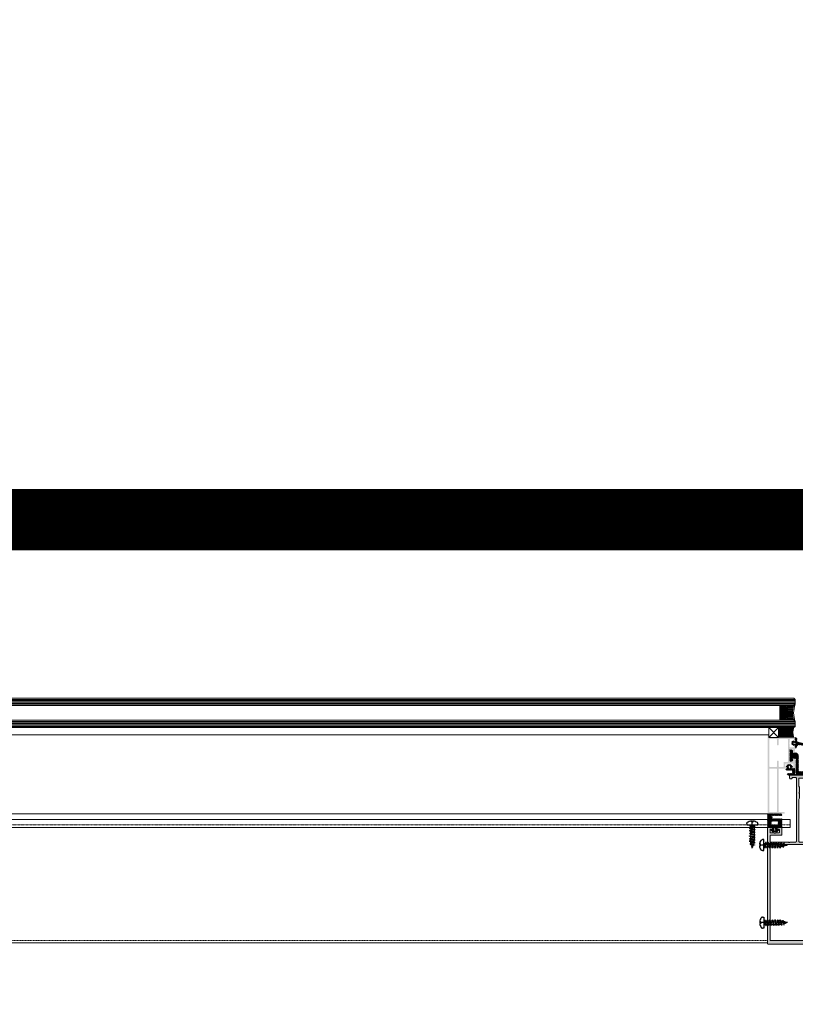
# Model space of a CAD drawing. Header units: millimetres. Extents: x -158258 to 126254, y -16359 to 60195.
# Tile 127 of 173: x -139555 to -138921, y 20729 to 21533. Entities that reach past the tile are written whole.
import ezdxf

# ---------------------------------------------------------------- set-up
doc = ezdxf.new("R2010")
doc.units = ezdxf.units.MM
doc.header["$LTSCALE"] = 0.1
doc.header["$MEASUREMENT"] = 0
doc.linetypes.add('CENTER', pattern=[2, 1.25, -0.25, 0.25, -0.25])
doc.linetypes.add('HIDDEN', pattern=[0.375, 0.25, -0.125])
doc.layers.get('0').update_dxf_attribs({"lineweight": 5})
for name, color, linetype, lineweight in [('01. Aluminium (Main Structure)', 6, 'Continuous', 5), ('3_Hatch', 8, 'Continuous', 0), ('4. Glass', 140, 'Continuous', 15), ('TEXT', 70, 'Continuous', 5)]:
    doc.layers.add(name, color=color, linetype=linetype, lineweight=lineweight)
for name, color, linetype in [('A-ANNO-DIMS-30', 7, 'Continuous'), ('CENTER LINE', 8, 'CENTER'), ('GUARD RAIL', 80, 'Continuous'), ('HARDWARES', 7, 'Continuous')]:
    doc.layers.add(name, color=color, linetype=linetype)
doc.styles.add('A-ANNO-DIM regular', font='isocp.shx')
doc.styles.get("Standard").update_dxf_attribs({"font": 'ARIALN.TTF'})
doc.dimstyles.new('A-100mm-Regular', dxfattribs={"dimtxt": 200, "dimasz": 100, "dimexe": 100, "dimexo": 10, "dimgap": 50, "dimtad": 1, "dimdec": 0, "dimzin": 12, "dimdsep": 46, "dimtxsty": 'A-ANNO-DIM regular', "dimblk": 'ARCHTICK', "dimcen": 0, "dimdle": 100, "dimclrd": 205, "dimclre": 205, "dimclrt": 211, "dimadec": 0, "dimazin": 0, "dimtfac": 1, "dimtdec": 0, "dimtix": 1, "dimtmove": 2, "dimatfit": 3, "dimldrblk": 'ARCHTICK', "dimfxl": 0, "dimtvp": 1, "dimtolj": 1, "dimtzin": 0, "dimarcsym": 0})
pattern_1 = [(45, (-26191.7542, -14950.54475), (-0.441941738, 0.441941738), []), (135, (-26191.7542, -14950.54475), (-0.441941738, -0.441941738), [])]

# ---------------------------------------------------------------- blocks, each defined once
blk = doc.blocks.new('A$C23054C9A')
at = {"layer": '3_Hatch'}
h = blk.add_hatch(color=256, dxfattribs=at)
h.dxf.hatch_style = 1
h.paths.add_polyline_path([(10.36, 60.53), (10.36, 25.99), (10.33, 25.83), (10.22, 25.65), (10.03, 25.54), (9.85, 25.52), (4.65, 25.52), (4.45, 25.54), (4.29, 25.65), (4.2, 25.83), (4.16, 25.99), (4.16, 60.53), (4.2, 60.71), (4.29, 60.87), (4.45, 60.98), (4.65, 61.02), (9.85, 61.02), (10.03, 60.98), (10.22, 60.87), (10.33, 60.71)], flags=16)
h.paths.add_polyline_path([(4.16, 5.89), (4.11, 6.09), (4, 6.26), (3.85, 6.37), (3.65, 6.4), (3.25, 6.4), (3.06, 6.37), (2.9, 6.26), (2.79, 6.09), (2.75, 5.89), (2.75, 1.9), (2.7, 1.7), (2.59, 1.54), (2.44, 1.43), (2.24, 1.41), (-4.45, 1.41), (-4.64, 1.43), (-4.8, 1.54), (-4.91, 1.7), (-4.95, 1.9), (-4.95, 19.5), (-4.91, 19.7), (-4.8, 19.85), (-4.64, 19.96), (-4.45, 20.01), (-1.89, 20.01), (-1.71, 20.05), (-1.55, 20.16), (-1.44, 20.32), (-1.4, 20.5), (-1.4, 23.6), (-1.38, 23.8), (-1.27, 23.96), (-1.09, 24.07), (-0.89, 24.11), (2.24, 24.11), (2.44, 24.07), (2.59, 23.96), (2.7, 23.8), (2.75, 23.6), (2.75, 19.61), (2.79, 19.41), (2.9, 19.26), (3.06, 19.15), (3.25, 19.12), (3.65, 19.12), (3.85, 19.15), (4, 19.26), (4.11, 19.41), (4.16, 19.61), (4.16, 23.6), (4.2, 23.8), (4.29, 23.96), (4.45, 24.07), (4.65, 24.11), (9.85, 24.11), (10.03, 24.07), (10.22, 23.96), (10.33, 23.8), (10.36, 23.6), (10.36, 1.9), (10.33, 1.7), (10.22, 1.54), (10.03, 1.43), (9.85, 1.41), (4.65, 1.41), (4.45, 1.43), (4.29, 1.54), (4.2, 1.7), (4.16, 1.9)], flags=16)
h.paths.add_polyline_path([(-6.05, 4.54), (-6.36, 4.23), (-6.36, 1.9), (-6.39, 1.7), (-6.5, 1.54), (-6.67, 1.43), (-6.87, 1.41), (-9.25, 1.41), (-9.45, 1.43), (-9.59, 1.54), (-9.7, 1.7), (-9.76, 1.9), (-9.76, 2.51), (-9.8, 2.69), (-9.91, 2.85), (-10.07, 2.96), (-10.25, 3), (-10.45, 2.96), (-10.62, 2.85), (-10.73, 2.69), (-10.76, 2.51), (-10.76, 0.49), (-10.73, 0.31), (-10.62, 0.15), (-10.45, 0.04), (-10.25, 0), (10.25, 0), (10.45, -0.05), (10.6, -0.16), (10.71, -0.31), (10.76, -0.51), (10.76, -1.52), (10.8, -1.7), (10.89, -1.87), (11.06, -1.98), (11.26, -1.99), (11.44, -1.98), (11.61, -1.87), (11.72, -1.7), (11.75, -1.52), (11.75, 61.92), (11.72, 62.12), (11.61, 62.28), (11.44, 62.39), (11.26, 62.41), (-1.75, 62.41), (-1.95, 62.39), (-2.09, 62.28), (-2.2, 62.12), (-2.26, 61.92), (-2.26, 61.52), (-2.2, 61.35), (-2.09, 61.17), (-1.95, 61.06), (-1.75, 61.02), (2.24, 61.02), (2.44, 60.98), (2.59, 60.87), (2.7, 60.71), (2.75, 60.53), (2.75, 25.99), (2.7, 25.83), (2.59, 25.65), (2.44, 25.54), (2.24, 25.52), (-3.83, 25.52), (-4, 25.48), (-4.09, 25.43), (-4.18, 25.37), (-4.23, 25.3), (-4.29, 25.22), (-4.31, 25.13), (-4.33, 25.06), (-4.33, 24.97), (-4.31, 24.88), (-4.29, 24.79), (-4.23, 24.71), (-4.18, 24.64), (-4.09, 24.58), (-4, 24.55), (-3.89, 24.51), (-3.3, 24.51), (-3.1, 24.46), (-2.95, 24.35), (-2.85, 24.2), (-2.81, 24), (-2.81, 21.91), (-2.85, 21.71), (-2.95, 21.55), (-3.1, 21.44), (-3.3, 21.4), (-8.86, 21.4), (-9.05, 21.44), (-9.21, 21.55), (-9.32, 21.71), (-9.36, 21.91), (-9.36, 24), (-9.32, 24.2), (-9.21, 24.35), (-9.05, 24.46), (-8.86, 24.51), (-8.33, 24.51), (-8.13, 24.55), (-7.98, 24.66), (-7.87, 24.8), (-7.82, 25.01), (-7.87, 25.21), (-7.98, 25.35), (-8.13, 25.46), (-8.33, 25.52), (-10.25, 25.52), (-10.45, 25.46), (-10.62, 25.35), (-10.73, 25.21), (-10.76, 25.01), (-10.76, 17.91), (-10.73, 17.71), (-10.62, 17.54), (-10.45, 17.43), (-10.25, 17.4), (-9.87, 17.4), (-9.67, 17.43), (-9.49, 17.54), (-9.41, 17.71), (-9.36, 17.91), (-9.36, 19.5), (-9.32, 19.7), (-9.21, 19.85), (-9.05, 19.96), (-8.86, 20.01), (-6.87, 20.01), (-6.67, 19.96), (-6.5, 19.85), (-6.39, 19.7), (-6.36, 19.5), (-6.36, 10.24), (-6.39, 10.06), (-6.5, 9.9), (-6.67, 9.79), (-6.87, 9.73), (-8.86, 9.73), (-9.05, 9.79), (-9.21, 9.9), (-9.32, 10.06), (-9.36, 10.24), (-9.36, 11.3), (-9.41, 11.49), (-9.49, 11.65), (-9.67, 11.76), (-9.87, 11.8), (-10.25, 11.8), (-10.45, 11.76), (-10.62, 11.65), (-10.73, 11.49), (-10.76, 11.3), (-10.76, 6.99), (-10.75, 6.86), (-10.71, 6.77), (-10.65, 6.69), (-10.6, 6.64), (-10.55, 6.59), (-10.47, 6.55), (-10.4, 6.51), (-10.33, 6.49), (-10.25, 6.49), (-10.16, 6.49), (-10.09, 6.53), (-10.01, 6.57), (-9.94, 6.6), (-9.89, 6.68), (-9.83, 6.75), (-9.76, 6.99), (-9.76, 7.59), (-9.7, 7.79), (-9.59, 7.96), (-9.45, 8.07), (-9.25, 8.09), (-6.87, 8.09), (-6.67, 8.07), (-6.5, 7.96), (-6.39, 7.79), (-6.36, 7.59), (-6.36, 5.27), (-6.05, 4.96), (-5.95, 4.83), (-5.95, 4.66)])
blk = doc.blocks.new('A$C768C5112')
at = {"layer": '3_Hatch'}
h = blk.add_hatch(color=256, dxfattribs=at)
h.dxf.hatch_style = 1
h.paths.add_polyline_path([(-4.22, -41.99), (-3.91, -41.67), (-3.91, -37.71), (-4.5, -36.68), (-4.5, -2.49), (-4.46, -2.3), (-4.35, -2.14), (-4.21, -2.03), (-4, -1.99), (4, -1.99), (4.19, -2.03), (4.35, -2.14), (4.46, -2.3), (4.52, -2.49), (4.52, -36.68), (3.89, -37.71), (3.89, -41.67), (4.21, -41.99), (4.3, -42.13), (4.3, -42.28), (4.21, -42.42), (3.89, -42.72), (3.89, -46.68), (4.52, -47.71), (4.52, -53.71), (4.46, -53.89), (4.35, -54.05), (4.19, -54.16), (4, -54.2), (-4, -54.2), (-4.21, -54.16), (-4.35, -54.05), (-4.46, -53.89), (-4.5, -53.71), (-4.5, -47.71), (-3.91, -46.68), (-3.91, -42.72), (-4.22, -42.42), (-4.28, -42.28), (-4.28, -42.13)], flags=16)
h.paths.add_polyline_path([(10.04, -54.02), (9.98, -54.2), (9.97, -54.38), (9.86, -54.55), (9.69, -54.66), (9.51, -54.69), (7, -54.69), (6.82, -54.66), (6.64, -54.55), (6.53, -54.38), (6.51, -54.2), (6.51, -2.49), (6.53, -2.3), (6.64, -2.14), (6.82, -2.03), (7, -1.99), (11.89, -1.99), (12.18, -1.68), (12.33, -1.59), (12.47, -1.59), (12.6, -1.68), (12.93, -1.99), (27.5, -1.99), (27.69, -2.03), (27.87, -2.14), (27.96, -2.3), (28, -2.49), (28, -6.99), (27.96, -7.19), (27.87, -7.35), (27.69, -7.46), (27.5, -7.5), (18.82, -7.5), (18.62, -7.53), (18.45, -7.64), (18.34, -7.81), (18.3, -8.01), (18.3, -13.48), (18.34, -13.68), (18.45, -13.86), (18.62, -13.95), (18.82, -13.99), (21.8, -13.99), (22, -13.95), (22.16, -13.86), (22.27, -13.68), (22.29, -13.48), (22.29, -13), (22.27, -12.8), (22.16, -12.65), (22, -12.54), (21.8, -12.49), (20.81, -12.49), (20.61, -12.45), (20.46, -12.34), (20.35, -12.2), (20.3, -12), (20.3, -10), (20.35, -9.8), (20.46, -9.66), (20.61, -9.55), (20.81, -9.49), (23.64, -9.49), (23.94, -9.18), (24.08, -9.11), (24.23, -9.11), (24.36, -9.18), (24.69, -9.49), (27.5, -9.49), (27.69, -9.55), (27.87, -9.66), (27.96, -9.8), (28, -10), (28, -12), (27.96, -12.2), (27.87, -12.34), (27.69, -12.45), (27.5, -12.49), (26.52, -12.49), (26.31, -12.54), (26.17, -12.65), (26.06, -12.8), (26, -13), (26, -13.48), (26.06, -13.68), (26.17, -13.86), (26.31, -13.95), (26.52, -13.99), (29.51, -13.99), (29.7, -13.95), (29.86, -13.86), (29.97, -13.68), (29.99, -13.48), (29.97, 81), (29.86, 81.19), (29.78, 81.24), (29.7, 81.3), (29.61, 81.31), (29.51, 81.32), (-29.51, 81.32), (-29.71, 81.3), (-29.86, 81.19), (-29.97, 81), (-30.01, 80.84), (-30.01, -13.48), (-29.97, -13.68), (-29.86, -13.86), (-29.71, -13.95), (-29.51, -13.99), (-26.5, -13.99), (-26.31, -13.95), (-26.15, -13.86), (-26.04, -13.68), (-26, -13.48), (-26, -13), (-26.04, -12.8), (-26.15, -12.65), (-26.31, -12.54), (-26.5, -12.49), (-27.52, -12.49), (-27.69, -12.45), (-27.87, -12.34), (-27.98, -12.2), (-28.01, -12), (-28.01, -10), (-27.98, -9.8), (-27.87, -9.66), (-27.69, -9.55), (-27.52, -9.49), (-24.69, -9.49), (-24.37, -9.18), (-24.25, -9.11), (-24.06, -9.11), (-23.94, -9.18), (-23.63, -9.49), (-20.81, -9.49), (-20.61, -9.55), (-20.44, -9.66), (-20.33, -9.8), (-20.3, -10), (-20.3, -12), (-20.33, -12.2), (-20.44, -12.34), (-20.61, -12.45), (-20.81, -12.49), (-21.82, -12.49), (-22.02, -12.54), (-22.16, -12.65), (-22.27, -12.8), (-22.31, -13), (-22.31, -13.48), (-22.27, -13.68), (-22.16, -13.86), (-22.02, -13.95), (-21.82, -13.99), (-18.8, -13.99), (-18.61, -13.95), (-18.45, -13.86), (-18.34, -13.68), (-18.3, -13.48), (-18.3, -8.01), (-18.34, -7.81), (-18.45, -7.64), (-18.61, -7.53), (-18.8, -7.5), (-27.52, -7.5), (-27.69, -7.46), (-27.87, -7.35), (-27.98, -7.19), (-28.01, -6.99), (-28.01, -2.49), (-27.98, -2.3), (-27.87, -2.14), (-27.69, -2.03), (-27.52, -1.99), (-12.93, -1.99), (-12.62, -1.68), (-12.49, -1.59), (-12.34, -1.59), (-12.18, -1.68), (-11.87, -1.99), (-7, -1.99), (-6.8, -2.03), (-6.66, -2.14), (-6.55, -2.3), (-6.51, -2.49), (-6.51, -54.2), (-6.55, -54.38), (-6.66, -54.55), (-6.8, -54.66), (-7, -54.69), (-9.51, -54.69), (-9.71, -54.66), (-9.86, -54.55), (-9.97, -54.38), (-10, -54.2), (-10.04, -54.02), (-10.15, -53.83), (-10.31, -53.72), (-10.5, -53.71), (-11.5, -53.71), (-11.7, -53.72), (-11.85, -53.83), (-11.96, -54.02), (-12.01, -54.2), (-12.01, -56.21), (-11.96, -56.4), (-11.85, -56.56), (-11.7, -56.67), (-11.5, -56.69), (-0.53, -56.69), (-0.2, -56.4), (-0.07, -56.32), (0.07, -56.32), (0.22, -56.4), (0.51, -56.69), (11.5, -56.69), (11.69, -56.67), (11.85, -56.56), (11.96, -56.4), (12.01, -56.21), (12.01, -54.2), (11.96, -54.02), (11.85, -53.83), (11.69, -53.72), (11.5, -53.71), (10.5, -53.71), (10.3, -53.72), (10.15, -53.83)])
h.paths.add_polyline_path([(28, 77.82), (27.96, 78.01), (27.87, 78.19), (27.69, 78.3), (27.5, 78.33), (-27.52, 78.33), (-27.69, 78.3), (-27.87, 78.19), (-27.98, 78.01), (-28.01, 77.82), (-28.01, 0.51), (-27.98, 0.31), (-27.87, 0.16), (-27.69, 0.05), (-27.52, 0), (27.5, 0), (27.69, 0.05), (27.87, 0.16), (27.96, 0.31), (28, 0.51)], flags=16)
at = {"layer": '01. Aluminium (Main Structure)', "linetype": 'ByBlock'}
for p, q in [((-30.01, 80.84), (-29.97, 81)), ((-30.01, -13.48), (-30.01, 80.84)), ((-29.97, 81), (-29.86, 81.19)), ((-29.86, 81.19), (-29.71, 81.3)), ((-29.71, 81.3), (-29.51, 81.32)), ((-29.51, 81.32), (29.51, 81.32)), ((29.51, 81.32), (29.7, 81.3)), ((29.7, 81.3), (29.86, 81.19)), ((29.86, 81.19), (29.97, 81)), ((29.97, 81), (29.99, 80.84)), ((29.99, 80.84), (29.99, -13.48)), ((-28.01, 77.82), (-27.98, 78.01)), ((-28.01, 0.51), (-28.01, 77.82)), ((-27.98, 78.01), (-27.87, 78.19)), ((-27.87, 78.19), (-27.69, 78.3)), ((-27.69, 78.3), (-27.52, 78.33)), ((-27.52, 78.33), (27.5, 78.33)), ((27.5, 78.33), (27.69, 78.3)), ((27.69, 78.3), (27.87, 78.19)), ((27.87, 78.19), (27.96, 78.01)), ((27.96, 78.01), (28, 77.82)), ((28, 77.82), (28, 0.51)), ((-27.98, 0.31), (-28.01, 0.51)), ((-27.87, 0.16), (-27.98, 0.31)), ((-27.69, 0.05), (-27.87, 0.16)), ((-27.52, 0), (-27.69, 0.05)), ((27.5, 0), (-27.52, 0)), ((27.69, 0.05), (27.5, 0)), ((27.87, 0.16), (27.69, 0.05)), ((27.96, 0.31), (27.87, 0.16)), ((28, 0.51), (27.96, 0.31)), ((-28.01, -2.49), (-27.98, -2.3)), ((-28.01, -6.99), (-28.01, -2.49)), ((-27.98, -7.19), (-28.01, -6.99)), ((-27.98, -2.3), (-27.87, -2.14)), ((-27.87, -7.35), (-27.98, -7.19)), ((-27.87, -2.14), (-27.69, -2.03)), ((-27.69, -7.46), (-27.87, -7.35)), ((-27.69, -2.03), (-27.52, -1.99)), ((-27.52, -7.5), (-27.69, -7.46)), ((-27.52, -1.99), (-12.93, -1.99)), ((-18.8, -7.5), (-27.52, -7.5)), ((-18.8, -7.5), (-18.61, -7.53)), ((-18.61, -7.53), (-18.45, -7.64)), ((-18.45, -7.64), (-18.34, -7.81)), ((-18.34, -7.81), (-18.3, -8.01)), ((-18.3, -8.01), (-18.3, -13.48)), ((-12.93, -1.99), (-12.62, -1.68)), ((-12.62, -1.68), (-12.49, -1.59)), ((-12.49, -1.59), (-12.34, -1.59)), ((-12.34, -1.59), (-12.18, -1.68)), ((-12.18, -1.68), (-11.87, -1.99)), ((-11.87, -1.99), (-7, -1.99)), ((-7, -1.99), (-6.8, -2.03)), ((-6.8, -2.03), (-6.66, -2.14)), ((-6.66, -2.14), (-6.55, -2.3)), ((-6.55, -2.3), (-6.51, -2.49)), ((-6.51, -2.49), (-6.51, -54.2)), ((-4.5, -2.49), (-4.46, -2.3)), ((-4.5, -36.68), (-4.5, -2.49)), ((-4.46, -2.3), (-4.35, -2.14)), ((-4.35, -2.14), (-4.21, -2.03)), ((-4.21, -2.03), (-4, -1.99)), ((-4, -1.99), (4, -1.99)), ((4, -1.99), (4.19, -2.03)), ((4.19, -2.03), (4.35, -2.14)), ((4.35, -2.14), (4.46, -2.3)), ((4.46, -2.3), (4.52, -2.49)), ((4.52, -2.49), (4.52, -36.68)), ((6.51, -2.49), (6.53, -2.3)), ((6.51, -54.2), (6.51, -2.49)), ((6.53, -2.3), (6.64, -2.14)), ((6.64, -2.14), (6.82, -2.03)), ((6.82, -2.03), (7, -1.99)), ((7, -1.99), (11.89, -1.99)), ((11.89, -1.99), (12.18, -1.68)), ((12.18, -1.68), (12.33, -1.59)), ((12.33, -1.59), (12.47, -1.59)), ((12.47, -1.59), (12.6, -1.68)), ((12.6, -1.68), (12.93, -1.99)), ((12.93, -1.99), (27.5, -1.99)), ((18.3, -8.01), (18.34, -7.81)), ((18.3, -8.01), (18.3, -13.48)), ((18.34, -7.81), (18.45, -7.64)), ((18.45, -7.64), (18.62, -7.53)), ((18.62, -7.53), (18.82, -7.5)), ((27.5, -7.5), (18.82, -7.5)), ((27.5, -1.99), (27.69, -2.03)), ((27.69, -7.46), (27.5, -7.5)), ((27.69, -2.03), (27.87, -2.14)), ((27.87, -7.35), (27.69, -7.46)), ((27.87, -2.14), (27.96, -2.3)), ((27.96, -7.19), (27.87, -7.35)), ((27.96, -2.3), (28, -2.49)), ((28, -6.99), (27.96, -7.19)), ((28, -2.49), (28, -6.99)), ((-29.97, -13.68), (-30.01, -13.48)), ((-29.86, -13.86), (-29.97, -13.68)), ((-29.71, -13.95), (-29.86, -13.86)), ((-29.51, -13.99), (-29.71, -13.95)), ((-26.5, -13.99), (-29.51, -13.99)), ((-28.01, -10), (-27.98, -9.8)), ((-28.01, -12), (-28.01, -10)), ((-27.98, -12.2), (-28.01, -12)), ((-27.98, -9.8), (-27.87, -9.66)), ((-27.87, -12.34), (-27.98, -12.2)), ((-27.87, -9.66), (-27.69, -9.55)), ((-27.69, -12.45), (-27.87, -12.34)), ((-27.69, -9.55), (-27.52, -9.49)), ((-27.52, -12.49), (-27.69, -12.45)), ((-27.52, -9.49), (-24.69, -9.49)), ((-26.5, -12.49), (-27.52, -12.49)), ((-26.5, -12.49), (-26.31, -12.54)), ((-26.31, -13.95), (-26.5, -13.99)), ((-26.31, -12.54), (-26.15, -12.65)), ((-26.15, -13.86), (-26.31, -13.95)), ((-26.15, -12.65), (-26.04, -12.8)), ((-26.04, -13.68), (-26.15, -13.86)), ((-26.04, -12.8), (-26, -13)), ((-26, -13.48), (-26.04, -13.68)), ((-26, -13), (-26, -13.48)), ((-24.69, -9.49), (-24.37, -9.18)), ((-24.37, -9.18), (-24.25, -9.11)), ((-24.25, -9.11), (-24.06, -9.11)), ((-24.06, -9.11), (-23.94, -9.18)), ((-23.94, -9.18), (-23.63, -9.49)), ((-23.63, -9.49), (-20.81, -9.49)), ((-22.31, -13), (-22.27, -12.8)), ((-22.31, -13), (-22.31, -13.48)), ((-22.27, -13.68), (-22.31, -13.48)), ((-22.27, -12.8), (-22.16, -12.65)), ((-22.16, -13.86), (-22.27, -13.68)), ((-22.16, -12.65), (-22.02, -12.54)), ((-22.02, -13.95), (-22.16, -13.86)), ((-22.02, -12.54), (-21.82, -12.49)), ((-21.82, -13.99), (-22.02, -13.95)), ((-20.81, -12.49), (-21.82, -12.49)), ((-18.8, -13.99), (-21.82, -13.99)), ((-20.81, -9.49), (-20.61, -9.55)), ((-20.61, -12.45), (-20.81, -12.49)), ((-20.61, -9.55), (-20.44, -9.66)), ((-20.44, -12.34), (-20.61, -12.45)), ((-20.44, -9.66), (-20.33, -9.8)), ((-20.33, -12.2), (-20.44, -12.34)), ((-20.33, -9.8), (-20.3, -10)), ((-20.3, -12), (-20.33, -12.2)), ((-20.3, -10), (-20.3, -12)), ((-18.61, -13.95), (-18.8, -13.99)), ((-18.45, -13.86), (-18.61, -13.95)), ((-18.34, -13.68), (-18.45, -13.86)), ((-18.3, -13.48), (-18.34, -13.68)), ((18.34, -13.68), (18.3, -13.48)), ((18.45, -13.86), (18.34, -13.68)), ((18.62, -13.95), (18.45, -13.86)), ((18.82, -13.99), (18.62, -13.95)), ((18.82, -13.99), (21.8, -13.99)), ((20.3, -10), (20.35, -9.8)), ((20.3, -12), (20.3, -10)), ((20.35, -12.2), (20.3, -12)), ((20.35, -9.8), (20.46, -9.66)), ((20.46, -12.34), (20.35, -12.2)), ((20.46, -9.66), (20.61, -9.55)), ((20.61, -12.45), (20.46, -12.34)), ((20.61, -9.55), (20.81, -9.49)), ((20.81, -12.49), (20.61, -12.45)), ((20.81, -9.49), (23.64, -9.49)), ((21.8, -12.49), (20.81, -12.49)), ((21.8, -12.49), (22, -12.54)), ((22, -13.95), (21.8, -13.99)), ((22, -12.54), (22.16, -12.65)), ((22.16, -13.86), (22, -13.95)), ((22.16, -12.65), (22.27, -12.8)), ((22.27, -13.68), (22.16, -13.86)), ((22.27, -12.8), (22.29, -13)), ((22.29, -13.48), (22.27, -13.68)), ((22.29, -13), (22.29, -13.48)), ((23.64, -9.49), (23.94, -9.18)), ((23.94, -9.18), (24.08, -9.11)), ((24.08, -9.11), (24.23, -9.11)), ((24.23, -9.11), (24.36, -9.18)), ((24.36, -9.18), (24.69, -9.49)), ((24.69, -9.49), (27.5, -9.49)), ((26, -13), (26.06, -12.8)), ((26, -13), (26, -13.48)), ((26.06, -13.68), (26, -13.48)), ((26.06, -12.8), (26.17, -12.65)), ((26.17, -13.86), (26.06, -13.68)), ((26.17, -12.65), (26.31, -12.54)), ((26.31, -13.95), (26.17, -13.86)), ((26.31, -12.54), (26.52, -12.49)), ((26.52, -13.99), (26.31, -13.95)), ((27.5, -12.49), (26.52, -12.49)), ((26.52, -13.99), (29.51, -13.99)), ((27.5, -9.49), (27.69, -9.55)), ((27.69, -12.45), (27.5, -12.49)), ((27.69, -9.55), (27.87, -9.66)), ((27.87, -12.34), (27.69, -12.45)), ((27.87, -9.66), (27.96, -9.8)), ((27.96, -12.2), (27.87, -12.34)), ((27.96, -9.8), (28, -10)), ((28, -12), (27.96, -12.2)), ((28, -10), (28, -12)), ((29.7, -13.95), (29.51, -13.99)), ((29.86, -13.86), (29.7, -13.95)), ((29.97, -13.68), (29.86, -13.86)), ((29.99, -13.48), (29.97, -13.68)), ((-3.91, -37.71), (-4.5, -36.68)), ((-3.91, -41.67), (-3.91, -37.71)), ((4.52, -36.68), (3.89, -37.71)), ((3.89, -37.71), (3.89, -41.67)), ((-4.5, -47.71), (-3.91, -46.68)), ((-4.5, -53.71), (-4.5, -47.71)), ((-4.28, -42.13), (-4.22, -41.99)), ((-4.28, -42.28), (-4.28, -42.13)), ((-4.22, -42.42), (-4.28, -42.28)), ((-4.22, -41.99), (-3.91, -41.67)), ((-3.91, -42.72), (-4.22, -42.42)), ((-3.91, -46.68), (-3.91, -42.72)), ((3.89, -41.67), (4.21, -41.99)), ((4.21, -42.42), (3.89, -42.72)), ((3.89, -42.72), (3.89, -46.68)), ((3.89, -46.68), (4.52, -47.71)), ((4.21, -41.99), (4.3, -42.13)), ((4.3, -42.28), (4.21, -42.42)), ((4.3, -42.13), (4.3, -42.28)), ((4.52, -47.71), (4.52, -53.71)), ((-12.01, -54.2), (-11.96, -54.02)), ((-12.01, -56.21), (-12.01, -54.2)), ((-11.96, -56.4), (-12.01, -56.21)), ((-11.96, -54.02), (-11.85, -53.83)), ((-11.85, -53.83), (-11.7, -53.72)), ((-11.7, -53.72), (-11.5, -53.71)), ((-11.5, -53.71), (-10.5, -53.71)), ((-10.5, -53.71), (-10.31, -53.72)), ((-10.31, -53.72), (-10.15, -53.83)), ((-10.15, -53.83), (-10.04, -54.02)), ((-10.04, -54.02), (-10, -54.2)), ((-9.97, -54.38), (-10, -54.2)), ((-9.86, -54.55), (-9.97, -54.38)), ((-9.71, -54.66), (-9.86, -54.55)), ((-9.51, -54.69), (-9.71, -54.66)), ((-7, -54.69), (-9.51, -54.69)), ((-6.8, -54.66), (-7, -54.69)), ((-6.66, -54.55), (-6.8, -54.66)), ((-6.55, -54.38), (-6.66, -54.55)), ((-6.51, -54.2), (-6.55, -54.38)), ((-4.46, -53.89), (-4.5, -53.71)), ((-4.35, -54.05), (-4.46, -53.89)), ((-4.21, -54.16), (-4.35, -54.05)), ((-4, -54.2), (-4.21, -54.16)), ((4, -54.2), (-4, -54.2)), ((4.19, -54.16), (4, -54.2)), ((4.35, -54.05), (4.19, -54.16)), ((4.46, -53.89), (4.35, -54.05)), ((4.52, -53.71), (4.46, -53.89)), ((6.53, -54.38), (6.51, -54.2)), ((6.64, -54.55), (6.53, -54.38)), ((6.82, -54.66), (6.64, -54.55)), ((7, -54.69), (6.82, -54.66)), ((9.51, -54.69), (7, -54.69)), ((9.69, -54.66), (9.51, -54.69)), ((9.86, -54.55), (9.69, -54.66)), ((9.97, -54.38), (9.86, -54.55)), ((9.98, -54.2), (9.97, -54.38)), ((9.98, -54.2), (10.04, -54.02)), ((10.04, -54.02), (10.15, -53.83)), ((10.15, -53.83), (10.3, -53.72)), ((10.3, -53.72), (10.5, -53.71)), ((10.5, -53.71), (11.5, -53.71)), ((11.5, -53.71), (11.69, -53.72)), ((11.69, -53.72), (11.85, -53.83)), ((11.85, -53.83), (11.96, -54.02)), ((11.96, -54.02), (12.01, -54.2)), ((12.01, -56.21), (11.96, -56.4)), ((12.01, -54.2), (12.01, -56.21)), ((-11.85, -56.56), (-11.96, -56.4)), ((-11.7, -56.67), (-11.85, -56.56)), ((-11.5, -56.69), (-11.7, -56.67)), ((-11.5, -56.69), (-0.53, -56.69)), ((-0.53, -56.69), (-0.2, -56.4)), ((-0.2, -56.4), (-0.07, -56.32)), ((-0.07, -56.32), (0.07, -56.32)), ((0.07, -56.32), (0.22, -56.4)), ((0.22, -56.4), (0.51, -56.69)), ((0.51, -56.69), (11.5, -56.69)), ((11.69, -56.67), (11.5, -56.69)), ((11.85, -56.56), (11.69, -56.67)), ((11.96, -56.4), (11.85, -56.56))]:
    blk.add_line(p, q, dxfattribs=at)
blk = doc.blocks.new('A$C096C0FB7')
at = {"layer": '3_Hatch'}
h = blk.add_hatch(dxfattribs=at)
h.set_pattern_fill('ANSI31', color=256, scale=5)
h.set_pattern_definition([(45, (-26191.7542, -15010.3187), (-0.441941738, 0.441941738), [])])
h.paths.add_polyline_path([(9.48, -15.45), (9.5, -15.6), (9.5, -17.32), (9.51, -17.47), (9.6, -17.58), (9.73, -17.67), (9.9, -17.7), (11.49, -17.7), (11.65, -17.67), (11.78, -17.58), (11.87, -17.47), (11.89, -17.32), (11.89, -8.49), (11.87, -8.34), (11.78, -8.21), (11.65, -8.12), (11.49, -8.1), (9.9, -8.1), (9.73, -8.12), (9.6, -8.21), (9.51, -8.34), (9.5, -8.49), (9.5, -10.21), (9.48, -10.35), (9.39, -10.5), (9.26, -10.57), (9.11, -10.61), (7.39, -10.61), (7.25, -10.57), (7.1, -10.5), (7.03, -10.35), (6.99, -10.21), (6.99, 2.61), (6.97, 2.76), (6.88, 2.89), (6.75, 2.98), (6.61, 3), (-6.87, 3), (-7.02, 2.98), (-7.15, 2.89), (-7.22, 2.76), (-7.26, 2.61), (-7.26, 0.42), (-7.22, 0.26), (-7.15, 0.13), (-7.02, 0.04), (-6.87, 0), (4.3, 0), (4.45, -0.02), (4.58, -0.11), (4.67, -0.24), (4.69, -0.4), (4.69, -12.71), (4.7, -12.84), (4.72, -13.09), (4.78, -13.33), (4.85, -13.57), (4.94, -13.79), (5.05, -14.01), (5.2, -14.19), (5.34, -14.39), (5.51, -14.56), (5.69, -14.7), (5.89, -14.85), (6.11, -14.96), (6.33, -15.05), (6.57, -15.12), (6.81, -15.18), (7.06, -15.2), (7.19, -15.2), (9.11, -15.2), (9.26, -15.23), (9.39, -15.31)])
blk = doc.blocks.new('*U1030')
at = {"layer": 'CENTER LINE', "linetype": 'CENTER'}
blk.add_line((0, -19.12), (0, 3.77), dxfattribs=at)
at = {"layer": 'HARDWARES', "linetype": 'Continuous'}
for p, q in [((-4.49, 0), (-4.49, 1.15)), ((4.49, 0), (-4.49, 0)), ((-0.66, 2.61), (-0.66, 3.27)), ((0.66, 2.61), (-0.66, 2.61)), ((0.66, 2.61), (0.66, 3.27)), ((4.49, 1.15), (4.49, 0))]:
    blk.add_line(p, q, dxfattribs=at)
at = {"layer": 'HARDWARES'}
for p, q in [((4.49, 0), (-4.49, 0)), ((4.49, 0.82), (4.49, 0))]:
    blk.add_line(p, q, dxfattribs=at)
at = {"layer": 'HARDWARES', "linetype": 'HIDDEN'}
for p, q in [((1.44, 0), (1.44, -0.31)), ((-1.44, -2.05), (-1.44, -3.46)), ((-1.44, -4.16), (-1.44, -5.56)), ((-1.44, -6.26), (-1.44, -7.66)), ((1.44, -1), (1.44, -2.41)), ((1.44, -3.11), (1.44, -4.51)), ((1.44, -5.21), (1.44, -6.61)), ((1.44, -7.31), (1.44, -8.72)), ((1.08, -15.31), (-1.81, -16.37)), ((1.99, -15.65), (-1.81, -16.37)), ((-1.44, -8.36), (-1.44, -9.76)), ((-1.44, -10.46), (-1.44, -11.87)), ((-0.9, -16.7), (1.99, -15.65)), ((1.08, -15.31), (1.99, -15.65)), ((1.44, -9.41), (1.44, -10.82)), ((-1.81, -16.37), (-0.9, -16.7))]:
    blk.add_line(p, q, dxfattribs=at)
for points in [[(-1.44, 0), (-1.44, -1.35)], [(2.4, -0.66), (1.44, -0.31), (-2.4, -1.7), (2.4, -0.66), (-1.44, -2.05), (-2.4, -1.7)], [(2.4, -2.76), (1.44, -2.41), (-2.4, -3.81), (2.4, -2.76), (-1.44, -4.16), (-2.4, -3.81)], [(2.4, -4.86), (1.44, -4.51), (-2.4, -5.91), (2.4, -4.86), (-1.44, -6.26), (-2.4, -5.91)], [(2.4, -6.96), (1.44, -6.61), (-2.4, -8.01), (2.4, -6.96), (-1.44, -8.36), (-2.4, -8.01)], [(2.4, -9.07), (1.44, -8.72), (-2.4, -10.11), (2.4, -9.07), (-1.44, -10.46), (-2.4, -10.11)], [(2.4, -11.17), (1.44, -10.82), (-2.4, -12.22), (2.4, -11.17), (-1.44, -12.57), (-2.4, -12.22)], [(2.43, -13.28), (1.47, -12.93), (-2.37, -14.33), (2.43, -13.28), (-1.41, -14.68), (-2.37, -14.33)]]:
    blk.add_lwpolyline(points, dxfattribs=at)
at = {"layer": 'HARDWARES', "linetype": 'Continuous'}
for centre, radius, start, end in [((-3.12, 1.15), 1.37, 131.7376, 180), ((-0.71, -2.3), 5.57, 89.54072, 126.63378), ((0.71, -2.3), 5.57, 53.36621, 90.45928), ((3.12, 1.15), 1.37, 0, 48.26239)]:
    blk.add_arc(centre, radius, start, end, dxfattribs=at)
at = {"layer": 'HARDWARES', "linetype": 'HIDDEN'}
for centre, start, end in [((15.43, -11.8), 182.50801, 187.29262), ((15.35, -11.81), 189.57949, 194.56217), ((-15.35, -11.81), 336.05652, 345.4243), ((-15.35, -11.81), 347.96681, 353.68154), ((-15.26, -11.8), 356.09607, 1.05843), ((15.35, -11.81), 196.69313, 203.94348)]:
    blk.add_arc(centre, 16.79, start, end, dxfattribs=at)
blk = doc.blocks.new('*U1022')
at = {"layer": '3_Hatch'}
h = blk.add_hatch(dxfattribs=at)
h.set_pattern_fill('ANSI37', color=256, scale=5)
h.set_pattern_definition(pattern_1)
edge = h.paths.add_edge_path(flags=16)
edge.add_line((27.03, 102.99), (27.03, 100.94))
edge.add_arc((26.53, 100.94), 0.5, -89.99999, 0.00001, ccw=False)
edge.add_line((26.53, 100.44), (21.85, 100.44))
edge.add_arc((21.85, 100.94), 0.5, 180.00001, 270.00001, ccw=False)
edge.add_line((21.35, 100.94), (21.35, 102.99))
edge.add_arc((21.85, 102.99), 0.5, 90.00001, 180.00001, ccw=False)
edge.add_line((21.85, 103.49), (26.53, 103.49))
edge.add_arc((26.53, 102.99), 0.5, 0.00001, 90.00001, ccw=False)
edge = h.paths.add_edge_path(flags=16)
edge.add_line((24.46, 106), (23.86, 106))
edge.add_arc((23.86, 106.2), 0.2, 180, 270, ccw=False)
edge.add_line((23.66, 106.2), (23.66, 108))
edge.add_arc((23.86, 108), 0.2, 90, 180, ccw=False)
edge.add_line((23.86, 108.2), (24.46, 108.2))
edge.add_arc((24.46, 108), 0.2, 0, 90, ccw=False)
edge.add_line((24.66, 108), (24.66, 106.2))
edge.add_arc((24.46, 106.2), 0.2, -90, 0, ccw=False)
edge = h.paths.add_edge_path()
edge.add_line((27.45, 107.75), (26.02, 109.07))
edge.add_arc((25.57, 108.4), 0.8, 55.90072, 90.00001)
edge.add_line((25.57, 109.2), (22.74, 109.2))
edge.add_arc((22.74, 108.4), 0.8, 90.00013, 124.09932)
edge.add_line((22.29, 109.07), (20.86, 107.75))
edge.add_arc((21.37, 107.54), 0.553, 157.05534, 290.87465)
edge.add_line((21.57, 107.02), (22.07, 107.02))
edge.add_arc((22.1, 106.61), 0.411, -14.87058, 93.84722, ccw=False)
edge.add_line((22.5, 106.5), (22.5, 105.95))
edge.add_arc((21.96, 105.99), 0.533, 284.20781, 355.45382, ccw=False)
edge.add_line((22.09, 105.47), (18.79, 105.47))
edge.add_arc((18.79, 104.97), 0.5, 90.00221, 180.00001)
edge.add_line((18.29, 104.97), (18.29, 98.95))
edge.add_arc((18.79, 98.95), 0.5, 180.00001, 270.00001)
edge.add_line((18.79, 98.45), (25.97, 98.45))
edge.add_arc((25.97, 98.25), 0.2, 0.01415, 90.00001, ccw=False)
edge.add_line((26.17, 98.25), (26.17, 97.23))
edge.add_arc((26.67, 97.23), 0.5, 180.00002, 237.69701)
edge.add_line((26.4, 96.81), (27.17, 96.32))
edge.add_arc((27.17, 96.07), 0.25, -139.3278, 90.00001, ccw=False)
edge.add_line((26.98, 95.91), (18.75, 95.91))
edge.add_arc((19.13, 95.16), 0.841, 116.87727, 243.13512)
edge.add_line((18.75, 94.41), (29.46, 94.41))
edge.add_arc((29.26, 95.19), 0.8, 283.85898, 342.22925)
edge.add_line((30.03, 94.94), (30.03, 105.22))
edge.add_arc((29.78, 105.22), 0.25, 0.00001, 86.91108)
edge.add_line((29.79, 105.47), (26.22, 105.47))
edge.add_arc((26.35, 105.99), 0.533, 184.5462, 255.79221, ccw=False)
edge.add_line((25.82, 105.95), (25.82, 106.5))
edge.add_arc((26.21, 106.61), 0.41, 85.81574, 195.27482, ccw=False)
edge.add_line((26.24, 107.02), (26.74, 107.02))
edge.add_arc((26.94, 107.54), 0.553, 249.12537, 382.94468)
h = blk.add_hatch(dxfattribs=at)
h.set_pattern_fill('ANSI37', color=256, scale=5)
h.set_pattern_definition(pattern_1)
edge = h.paths.add_edge_path(flags=16)
edge.add_line((11.71, 57.48), (12.61, 57.48))
edge.add_arc((12.61, 57.28), 0.2, 0.005, 90, ccw=False)
edge.add_line((12.81, 57.28), (12.81, 55.49))
edge.add_arc((12.61, 55.49), 0.2, -89.99492, 0, ccw=False)
edge.add_line((12.61, 55.29), (11.71, 55.29))
edge.add_arc((11.71, 55.49), 0.2, 180.00479, 270, ccw=False)
edge.add_line((11.51, 55.49), (11.51, 57.28))
edge.add_arc((11.71, 57.28), 0.2, 90.0049, 180, ccw=False)
edge = h.paths.add_edge_path()
edge.add_line((8.02, 57.52), (10.37, 57.52))
edge.add_arc((10.08, 56.88), 0.703, 9.15352, 65.35179, ccw=False)
edge.add_arc((10.25, 56.93), 0.527, -79.16036, 6.05546, ccw=False)
edge.add_line((10.35, 56.42), (9.97, 56.42))
edge.add_arc((10.23, 55.76), 0.703, 111.43803, 167.63629)
edge.add_arc((10.06, 55.83), 0.524, 170.59769, 213.75522)
edge.add_line((9.62, 55.54), (10.57, 54.52))
edge.add_arc((11.13, 55.06), 0.769, 224.2645, 270.9894)
edge.add_line((11.14, 54.29), (13.21, 54.29))
edge.add_arc((13.21, 55.09), 0.8, 270.0013, 304.0993)
edge.add_line((13.66, 54.43), (14.7, 55.54))
edge.add_arc((14.27, 55.83), 0.524, 326.24478, 369.40231)
edge.add_arc((14.1, 55.76), 0.703, 12.36371, 68.56197)
edge.add_line((14.36, 56.42), (13.98, 56.42))
edge.add_arc((14.08, 56.93), 0.527, 173.94454, 259.16036, ccw=False)
edge.add_arc((14.25, 56.88), 0.703, 114.64821, 170.84648, ccw=False)
edge.add_line((13.95, 57.52), (14.62, 57.52))
edge.add_arc((14.37, 58.12), 0.65, 292.60941, 427.39059)
edge.add_line((14.62, 58.72), (9.75, 58.72))
edge.add_arc((9.84, 58.9), 0.2, 187.07016, 243.97395, ccw=False)
edge.add_line((9.64, 58.87), (9.64, 61))
edge.add_arc((9.44, 61), 0.2, 0, 37.03652)
edge.add_arc((9.51, 61.39), 0.287, 38.63495, 288.09004, ccw=False)
edge.add_line((9.73, 61.57), (13.59, 61.57))
edge.add_arc((13.43, 62.17), 0.621, 284.96362, 435.05172)
edge.add_line((13.59, 62.77), (8.14, 62.77))
edge.add_arc((8.14, 62.27), 0.5, 90, 180)
edge.add_line((7.64, 62.27), (7.64, 57.8))
edge.add_arc((8.01, 57.91), 0.389, 195.65476, 270.53882)
h = blk.add_hatch(dxfattribs=at)
h.set_pattern_fill('ANSI37', color=256, scale=5)
h.set_pattern_definition(pattern_1)
edge = h.paths.add_edge_path(flags=16)
edge.add_arc((7.24, 36.31), 0.3, 180, 281.97306, ccw=False)
edge.add_line((6.94, 36.31), (6.94, 37.23))
edge.add_arc((7.24, 37.23), 0.3, 78.02694, 180, ccw=False)
edge.add_line((7.3, 37.52), (7.72, 37.43))
edge.add_arc((7.95, 38.51), 1.1, 258.02694, 273.1356)
edge.add_line((8.01, 37.41), (8.93, 37.46))
edge.add_arc((8.95, 37.16), 0.3, 0, 93.1356, ccw=False)
edge.add_line((9.25, 37.16), (9.25, 36.38))
edge.add_arc((8.95, 36.38), 0.3, -93.1356, 0, ccw=False)
edge.add_line((8.93, 36.08), (8.01, 36.13))
edge.add_arc((7.95, 35.03), 1.1, 86.8644, 101.97306)
edge.add_line((7.72, 36.1), (7.3, 36.02))
edge = h.paths.add_edge_path()
edge.add_line((7.19, 32.24), (7.48, 32.24))
edge.add_line((7.48, 32.24), (7.48, 34.32))
edge.add_line((7.48, 34.32), (7.23, 34.76))
edge.add_arc((7.5, 34.91), 0.3, 101.97306, 209.64468, ccw=False)
edge.add_line((7.43, 35.2), (8.15, 35.35))
edge.add_arc((8.21, 35.06), 0.3, 30, 101.97306, ccw=False)
edge.add_line((8.47, 35.21), (8.57, 34.95))
edge.add_arc((8.85, 35.07), 0.3, 202.2031, 310)
edge.add_line((9.04, 34.84), (10.02, 35.66))
edge.add_arc((9.5, 36.27), 0.8, 310, 360)
edge.add_line((10.3, 36.27), (10.3, 37.27))
edge.add_arc((9.5, 37.27), 0.8, 0, 50)
edge.add_line((10.02, 37.88), (9.04, 38.7))
edge.add_arc((8.85, 38.47), 0.3, 50, 157.7969)
edge.add_line((8.57, 38.58), (8.47, 38.26))
edge.add_arc((8.04, 38.73), 0.635, 193.38016, 311.91246, ccw=False)
edge.add_line((7.43, 38.58), (7.23, 40.69))
edge.add_arc((7.02, 40.53), 0.271, 37.21285, 149.92237)
edge.add_line((6.78, 40.67), (5.87, 38.75))
edge.add_arc((4.57, 39.5), 1.5, 262.79568, 329.96103, ccw=False)
edge.add_line((4.38, 38.01), (-3.27, 38.95))
edge.add_arc((-3.25, 38.05), 0.9, 91.01751, 200.28693)
edge.add_line((-4.1, 37.74), (4.9, 36.07))
edge.add_arc((4.63, 34.6), 1.5, 0.58052, 79.48031, ccw=False)
edge.add_line((6.13, 34.61), (6.19, 33.2))
edge.add_arc((7.19, 33.24), 1, 182.39254, 270)
h = blk.add_hatch(dxfattribs=at)
h.set_pattern_fill('HEX', color=256, scale=0.1, style=0)
h.set_pattern_definition([(180, (-132730.5055, 434732.8898), (0, 0.549926), [0.3175, -0.635]), (60, (-132730.5055, 434732.8898), (0.4762498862, -0.274963), [0.3175, -0.635]), (120, (-132730.823, 434732.8898), (0.4762498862, 0.274963), [0.3175, -0.635])])
h.paths.add_polyline_path([(19.53, 17.51), (16.29, 17.51), (14.47, 14.86), (14.47, 9.17), (16.29, 6.51), (19.53, 6.51)])
for p, q in [((29.99, 199.78), (1150, 199.78)), ((11.51, 105.47), (19.87, 105.47)), ((28.4, 105.47), (1150, 105.47)), ((11.51, 98.97), (18.29, 98.97)), ((30.03, 98.97), (1150, 98.97)), ((29.51, 94.41), (1150, 94.41)), ((29.56, 30.01), (1150, 30.01))]:
    blk.add_line(p, q, dxfattribs=at)
at = {"layer": '3_Hatch', "linetype": 'HIDDEN', "ltscale": 5}
for p, q in [((29.99, 197.78), (1150, 197.78)), ((11.51, 103.48), (18.29, 103.48)), ((21.74, 103.48), (26.63, 103.48))]:
    blk.add_line(p, q, dxfattribs=at)
at = {"layer": '3_Hatch', "linetype": 'HIDDEN'}
blk.add_line((30.03, 103.48), (1150, 103.48), dxfattribs=at)
at = {"layer": '3_Hatch', "color": 203}
for p, q in [((1150, 23, 0), (7.48, 23)), ((1150, 22, 0), (7.48, 22)), ((1150, 21, 0), (7.48, 21)), ((1150, 20, 0), (7.48, 20)), ((1150, 19, 0), (7.48, 19)), ((1150, 5, 0), (7.48, 5)), ((1150, 4, 0), (7.48, 4)), ((1150, 3, 0), (7.48, 3)), ((1150, 2, 0), (7.48, 2)), ((1150, 1, 0), (7.48, 1))]:
    blk.add_line(p, q, dxfattribs=at)
at = {"layer": '3_Hatch'}
blk.add_lwpolyline([(11.51, 105.47), (11.51, 98.97)], dxfattribs=at)
at = {"layer": '3_Hatch', "elevation": 0}
for points in [[(8.48, 24, 0.218494), (8.48, 32)], [(8.98, 24, 0.218494), (8.98, 32)], [(9.48, 24, 0.218494), (9.48, 32)], [(9.98, 24, 0.218494), (9.98, 32)], [(10.48, 24, 0.218494), (10.48, 32)], [(10.98, 24, 0.218494), (10.98, 32)], [(11.48, 24, 0.218494), (11.48, 32)], [(11.98, 24, 0.218494), (11.98, 32)], [(12.48, 24, 0.218494), (12.48, 32)], [(12.98, 24, 0.218494), (12.98, 32)], [(13.48, 24, 0.218494), (13.48, 32)], [(13.98, 24, 0.218494), (13.98, 32)], [(14.48, 24, 0.218494), (14.48, 32)], [(14.98, 24, 0.218494), (14.98, 32)], [(15.48, 24, 0.218494), (15.48, 32)], [(15.98, 24, 0.218494), (15.98, 32)], [(16.48, 24, 0.218494), (16.48, 32)], [(16.98, 24, 0.218494), (16.98, 32)], [(17.48, 24, 0.218494), (17.48, 32)], [(17.98, 24, 0.218494), (17.98, 32)], [(18.48, 24, 0.218494), (18.48, 32)], [(18.98, 24, 0.218494), (18.98, 32)], [(19.48, 24, 0.218494), (19.48, 32)], [(19.98, 24, 0.218494), (19.98, 32)], [(21.01, 30.55, 0.040365), (20.48, 32)], [(20.48, 24, 0.040365), (21.01, 25.45, 0.040365)]]:
    blk.add_lwpolyline(points, format="xyb", dxfattribs=at)
at = {"layer": '3_Hatch'}
for points in [[(29.01, 32), (21.01, 32), (21.01, 24), (29.01, 24)], [(29.01, 32), (21.01, 24), (21.01, 32), (29.01, 24)]]:
    blk.add_lwpolyline(points, close=True, dxfattribs=at)
at = {"layer": '3_Hatch', "elevation": 0.02}
for points in [[(16.03, 18.01), (13.97, 15.01), (13.97, 9.01), (16.03, 6.01)], [(20.03, 6.01), (20.03, 18.01)]]:
    blk.add_lwpolyline(points, dxfattribs=at)
blk.add_lwpolyline([(16.29, 6.51), (19.53, 6.51), (19.53, 17.51), (16.29, 17.51), (14.47, 14.86), (14.47, 9.17)], close=True, dxfattribs=at)
at = {"layer": '3_Hatch'}
for centre, radius, start, end in [((-11.33, 12, 0.03), 20.07, 339.58873, 20.41127), ((-5.92, 12, 0), 15.61, 337.3883, 22.56543), ((-5.07, 12.01, 0.02), 15.61, 337.3883, 22.56543), ((-4.26, 12.01, 0.02), 15.61, 337.3883, 22.56543), ((-3.4, 12.01, 0.02), 15.61, 337.3883, 22.56543), ((-2.65, 12.01, 0.02), 15.61, 337.3883, 22.56543), ((-1.84, 12.01, 0.02), 15.61, 337.3883, 22.56543), ((-1.07, 12.01, 0.02), 15.61, 12.21409, 22.56543), ((-0.38, 12.01, 0.02), 15.61, 15.05226, 22.56543), ((0.39, 12.01, 0.02), 15.61, 18.05407, 22.56543), ((-1.07, 12.01, 0.02), 15.61, 337.3883, 347.78591), ((-0.38, 12.01, 0.02), 15.61, 337.3883, 344.94774), ((0.39, 12.01, 0.02), 15.61, 337.3883, 341.94593)]:
    blk.add_arc(centre, radius, start, end, dxfattribs=at)
at = {"layer": '4. Glass'}
for points in [[(1150, 18), (8.48, 18), (7.48, 19), (7.48, 23), (8.48, 24), (1150, 24)], [(1150, 0), (8.48, 0)]]:
    blk.add_lwpolyline(points, dxfattribs=at)
at = {"layer": '4. Glass', "elevation": 0}
blk.add_lwpolyline([(8.48, 0), (7.48, 1), (7.48, 5), (8.48, 6), (1150, 6)], dxfattribs=at)
at = {"layer": '3_Hatch'}
for name, p in [('A$C768C5112', (0, 119.46)), ('A$C23054C9A', (18.25, 32)), ('A$C096C0FB7', (0, 59.77))]:
    blk.add_blockref(name, p, dxfattribs=at)
at = {"layer": 'HARDWARES', "rotation": 270}
blk.add_blockref('*U1030', (32.99, 183.28), dxfattribs=at)
at = {"layer": 'HARDWARES', "xscale": -1}
for p, rotation in [((32.99, 119.97), 270), ((42.49, 103.48), 180)]:
    blk.add_blockref('*U1030', p, dxfattribs=dict(at, rotation=rotation))
blk = doc.blocks.new('_ArchTick')
at = {"color": 0, "linetype": 'ByBlock', "const_width": 0.15}
blk.add_lwpolyline([(-0.5, -0.5), (0.5, 0.5)], dxfattribs=at)

msp = doc.modelspace()

# ---------------------------------------------------------------- linework, layer by layer
at = {"layer": 'GUARD RAIL', "linetype": 'Continuous', "transparency": 33554687, "const_width": 50}
msp.add_lwpolyline([(-140893.16, 21124.62), (-128409.94, 21124.63)], dxfattribs=at)

# ---------------------------------------------------------------- block references
at = {"layer": '3_Hatch', "transparency": 33554687, "rotation": 179.9999999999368}
msp.add_blockref('*U1022', (-138913.95, 20978.95), dxfattribs=at)

# ---------------------------------------------------------------- texts
at = {"layer": 'TEXT', "color": 8, "transparency": 33554687, "insert": (-139335.73, 15378.72), "char_height": 100, "width": 1570.5043, "attachment_point": 1, "rotation": 90}
msp.add_mtext('\\pi444.495;HAND WASH', dxfattribs=at)

# ---------------------------------------------------------------- leaders
at = {"layer": 'A-ANNO-DIMS-30'}
msp.add_leader([(-138736.38, 20679.18), (-138736.38, 22039.98), (-139542.21, 22039.98)], dimstyle='A-100mm-Regular', dxfattribs=at)

doc.saveas('drawing.dxf')
